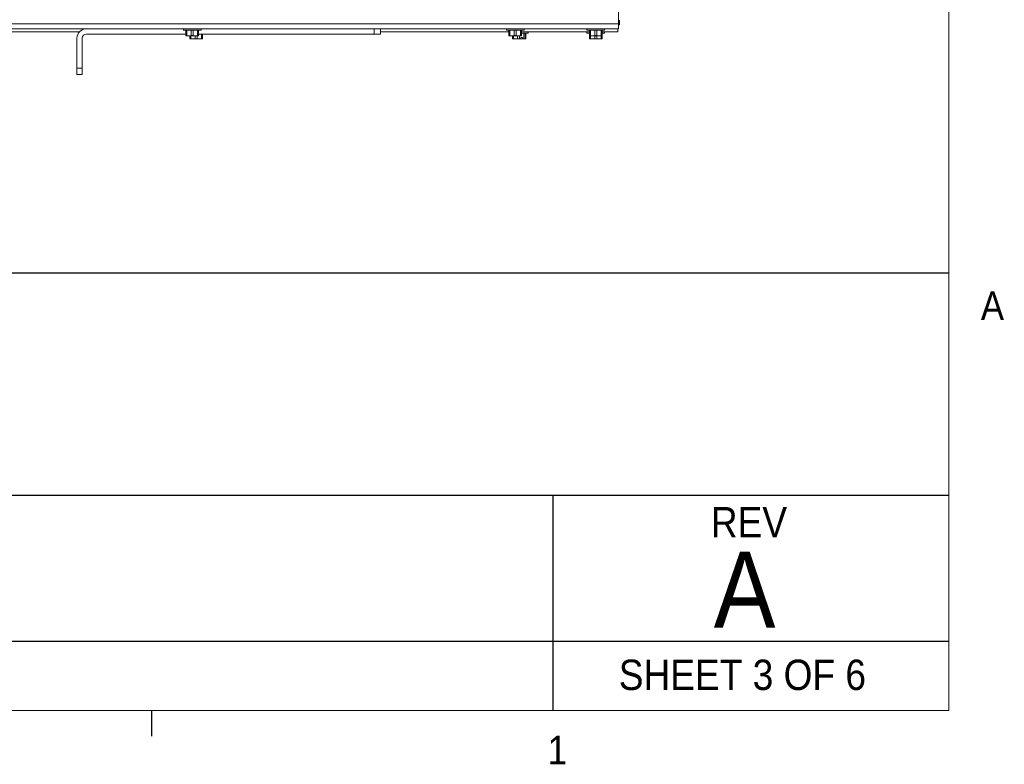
# Paper-space layout '3' of a CAD drawing. Header units: inches. Extents: x 1 to 109, y 1 to 85.
# Tile 69 of 109: x 92 to 109, y 1 to 13. Entities that reach past the tile are written whole.
import ezdxf

# ---------------------------------------------------------------- set-up
doc = ezdxf.new("R2010")
doc.units = ezdxf.units.IN
doc.header["$MEASUREMENT"] = 0
doc.layers.add('FORMAT', color=7, linetype='Continuous')
doc.styles.add('SLDTEXTSTYLE0', font='GOTHIC.TTF', dxfattribs={"width": 0.913})

psp = doc.layouts.new('3')

# ---------------------------------------------------------------- linework, layer by layer
at = {"color": 7, "linetype": 'Continuous', "lineweight": 15, "ltscale": 5}
for p, q in [((102.1772, 30.863), (102.1772, 13.3542)), ((88.9647, 13.3542), (102.1772, 13.3542)), ((102.1772, 13.4125), (102.1936, 13.4125)), ((102.1772, 13.3542), (102.1772, 13.2753)), ((102.1772, 13.3378), (102.1936, 13.3378)), ((102.1936, 13.4125), (102.1936, 13.3378)), ((88.948, 13.2753), (102.1772, 13.2753)), ((89.9432, 13.2254), (93.3013, 13.2254)), ((93.4146, 13.1881), (95.054, 13.1881)), ((95.0132, 13.2753), (95.0132, 13.2518)), ((95.0132, 13.2518), (95.3032, 13.2518)), ((95.054, 13.1614), (95.054, 13.2518)), ((95.054, 13.1614), (95.0705, 13.1614)), ((95.054, 13.1581), (95.054, 13.1614)), ((95.054, 13.1581), (95.0548, 13.1578)), ((95.1061, 13.1578), (95.0548, 13.1578)), ((95.0705, 13.2518), (95.0705, 13.1614)), ((95.0705, 13.1614), (95.1061, 13.1578)), ((95.1061, 13.1578), (95.1418, 13.1614)), ((95.2103, 13.1578), (95.1061, 13.1578)), ((95.1197, 13.1116), (95.1197, 13.1578)), ((95.1361, 13.1578), (95.1361, 13.1116)), ((95.1418, 13.1614), (95.1418, 13.2518)), ((95.1418, 13.1614), (95.1746, 13.1614)), ((95.1746, 13.2518), (95.1746, 13.1614)), ((95.1746, 13.1614), (95.2103, 13.1578)), ((95.2074, 13.1116), (95.2074, 13.1578)), ((95.2103, 13.1578), (95.2459, 13.1614)), ((95.2615, 13.1578), (95.2103, 13.1578)), ((95.2403, 13.1578), (95.2403, 13.1116)), ((95.2459, 13.1614), (95.2459, 13.2518)), ((95.2459, 13.1614), (95.2624, 13.1614)), ((95.2615, 13.1578), (95.2624, 13.1581)), ((95.2624, 13.2518), (95.2624, 13.1614)), ((95.2624, 13.1881), (98.1566, 13.1881)), ((95.2624, 13.1614), (95.2624, 13.1581)), ((95.3032, 13.2518), (95.3032, 13.2753)), ((95.3116, 13.1116), (95.3116, 13.1881)), ((95.328, 13.1881), (95.328, 13.1116)), ((98.1566, 13.1881), (98.1566, 13.2753)), ((98.2608, 13.1881), (98.1566, 13.1881)), ((98.2608, 13.2753), (98.2608, 13.1881)), ((98.2608, 13.2254), (100.3732, 13.2254)), ((100.3324, 13.2753), (100.3324, 13.2518)), ((100.3324, 13.2518), (100.6224, 13.2518)), ((100.3732, 13.1614), (100.3732, 13.2518)), ((100.3732, 13.1614), (100.3896, 13.1614)), ((100.3732, 13.1581), (100.3732, 13.1614)), ((100.3732, 13.1581), (100.374, 13.1578)), ((100.4253, 13.1578), (100.374, 13.1578)), ((100.3896, 13.2518), (100.3896, 13.1614)), ((100.3896, 13.1614), (100.4253, 13.1578)), ((100.4253, 13.1578), (100.4609, 13.1614)), ((100.5294, 13.1578), (100.4253, 13.1578)), ((100.4344, 13.1116), (100.4344, 13.1578)), ((100.4469, 13.1578), (100.4469, 13.1116)), ((100.4609, 13.1614), (100.4609, 13.2518)), ((100.4609, 13.1614), (100.4938, 13.1614)), ((100.4938, 13.2518), (100.4938, 13.1614)), ((100.4938, 13.1614), (100.5294, 13.1578)), ((100.5122, 13.1116), (100.5122, 13.1578)), ((100.5294, 13.1578), (100.5651, 13.1614)), ((100.5807, 13.1578), (100.5294, 13.1578)), ((100.5448, 13.1578), (100.5448, 13.1116)), ((100.5651, 13.1614), (100.5651, 13.2518)), ((100.5651, 13.1614), (100.5815, 13.1614)), ((100.5807, 13.1578), (100.5815, 13.1581)), ((100.5815, 13.2518), (100.5815, 13.1614)), ((100.5815, 13.2254), (101.698, 13.2254)), ((100.5815, 13.2019), (100.688, 13.2019)), ((100.5815, 13.1614), (100.5815, 13.1581)), ((100.6208, 13.1116), (100.6208, 13.2019)), ((100.6224, 13.2518), (100.6224, 13.2753)), ((100.6409, 13.2019), (100.6409, 13.1116)), ((100.6517, 13.1116), (100.6517, 13.2019)), ((100.688, 13.2019), (100.688, 13.2254)), ((101.6572, 13.2753), (101.6572, 13.2518)), ((101.6572, 13.2518), (101.9472, 13.2518)), ((101.6572, 13.2254), (101.6572, 13.2019)), ((101.6572, 13.2019), (101.698, 13.2019)), ((101.698, 13.1614), (101.698, 13.2518)), ((101.698, 13.1614), (101.7145, 13.1614)), ((101.698, 13.1581), (101.698, 13.1614)), ((101.698, 13.1581), (101.6988, 13.1578)), ((101.698, 13.1116), (101.698, 13.1542)), ((101.7501, 13.1578), (101.6988, 13.1578)), ((101.7145, 13.2518), (101.7145, 13.1614)), ((101.7145, 13.1614), (101.7501, 13.1578)), ((101.7145, 13.1578), (101.7145, 13.1116)), ((101.7501, 13.1578), (101.7858, 13.1614)), ((101.8543, 13.1578), (101.7501, 13.1578)), ((101.7858, 13.1614), (101.7858, 13.2518)), ((101.7858, 13.1614), (101.8186, 13.1614)), ((101.7858, 13.1116), (101.7858, 13.1578)), ((101.8186, 13.2518), (101.8186, 13.1614)), ((101.8186, 13.1614), (101.8543, 13.1578)), ((101.8186, 13.1578), (101.8186, 13.1116)), ((101.8543, 13.1578), (101.8899, 13.1614)), ((101.9055, 13.1578), (101.8543, 13.1578)), ((101.8899, 13.1614), (101.8899, 13.2518)), ((101.8899, 13.1614), (101.9064, 13.1614)), ((101.8899, 13.1116), (101.8899, 13.1578)), ((101.9055, 13.1578), (101.9064, 13.1581)), ((101.9064, 13.2518), (101.9064, 13.1614)), ((101.9064, 13.2254), (102.1647, 13.2254)), ((101.9064, 13.2019), (101.9472, 13.2019)), ((101.9064, 13.1614), (101.9064, 13.1581)), ((101.9064, 13.1542), (101.9064, 13.1116)), ((101.9472, 13.2518), (101.9472, 13.2753)), ((101.9472, 13.2019), (101.9472, 13.2254)), ((102.1647, 13.2254), (102.1647, 13.2753)), ((93.2608, 13.1214), (93.2608, 12.6286)), ((93.3479, 12.6286), (93.3479, 13.1214)), ((95.1197, 13.1116), (95.1361, 13.1116)), ((95.1197, 13.1083), (95.1197, 13.1116)), ((95.1197, 13.1083), (95.1205, 13.1079)), ((95.1718, 13.1079), (95.1205, 13.1079)), ((95.1361, 13.1116), (95.1718, 13.1079)), ((95.1718, 13.1079), (95.2074, 13.1116)), ((95.2759, 13.1079), (95.1718, 13.1079)), ((95.2074, 13.1116), (95.2403, 13.1116)), ((95.2403, 13.1116), (95.2759, 13.1079)), ((95.2759, 13.1079), (95.3116, 13.1116)), ((95.3272, 13.1079), (95.2759, 13.1079)), ((95.3116, 13.1116), (95.328, 13.1116)), ((95.3272, 13.1079), (95.328, 13.1083)), ((95.328, 13.1116), (95.328, 13.1083)), ((100.4398, 13.1079), (100.4344, 13.1116)), ((100.4344, 13.1116), (100.4469, 13.1116)), ((100.4795, 13.1079), (100.4389, 13.1079)), ((100.4469, 13.1116), (100.4795, 13.1079)), ((100.4795, 13.1079), (100.5122, 13.1116)), ((100.5705, 13.1079), (100.4795, 13.1079)), ((100.5122, 13.1116), (100.5448, 13.1116)), ((100.5448, 13.1116), (100.5708, 13.1083)), ((100.5705, 13.1079), (100.5708, 13.1083)), ((100.5705, 13.1079), (100.5945, 13.1079)), ((100.5948, 13.1314), (100.5708, 13.1314)), ((100.5708, 13.1314), (100.5708, 13.1083)), ((100.5948, 13.1083), (100.5945, 13.1079)), ((100.5945, 13.1079), (100.6463, 13.1079)), ((100.5948, 13.1314), (100.5948, 13.1083)), ((100.6208, 13.1116), (100.6409, 13.1116)), ((100.6409, 13.1116), (100.6463, 13.1079)), ((100.6463, 13.1079), (100.6517, 13.1116)), ((101.698, 13.1116), (101.7145, 13.1116)), ((101.698, 13.1083), (101.698, 13.1116)), ((101.698, 13.1083), (101.6988, 13.1079)), ((101.7501, 13.1079), (101.6988, 13.1079)), ((101.7145, 13.1116), (101.7501, 13.1079)), ((101.7501, 13.1079), (101.7858, 13.1116)), ((101.8543, 13.1079), (101.7501, 13.1079)), ((101.7858, 13.1116), (101.8186, 13.1116)), ((101.8186, 13.1116), (101.8543, 13.1079)), ((101.8543, 13.1079), (101.8899, 13.1116)), ((101.9055, 13.1079), (101.8543, 13.1079)), ((101.8899, 13.1116), (101.9064, 13.1116)), ((101.9055, 13.1079), (101.9064, 13.1083)), ((101.9064, 13.1116), (101.9064, 13.1083)), ((93.2608, 12.6286), (93.3479, 12.6286)), ((93.2608, 12.5244), (93.2608, 12.6286)), ((93.3479, 12.5244), (93.2608, 12.5244)), ((93.3479, 12.6286), (93.3479, 12.5244))]:
    psp.add_line(p, q, dxfattribs=at)
at = {"color": 7, "linetype": 'Continuous', "lineweight": 15, "ltscale": 25}
for radius in [0.1538, 0.0667]:
    psp.add_arc((93.4146, 13.1214), radius, 90, 180, dxfattribs=at)
at = {"color": 7, "linetype": 'Continuous', "lineweight": 15, "ltscale": 5}
psp.add_open_spline([(100.5948, 13.1083), (100.6021, 13.109), (100.6108, 13.1098), (100.6194, 13.1113), (100.6208, 13.1116)], degree=3, knots=[0, 0, 0, 0, 0.8317064, 1, 1, 1, 1], dxfattribs=at)
at = {"layer": 'FORMAT', "lineweight": 0, "ltscale": 5}
for q in [(107.6144, 83.303), (2.6144, 2.053)]:
    psp.add_line((107.6144, 2.053), q, dxfattribs=at)
at = {"layer": 'FORMAT', "ltscale": 5}
for p, q in [((77.3242, 9.2573), (107.6144, 9.2573)), ((77.3242, 5.5986), (107.6144, 5.5986)), ((101.0939, 5.5986), (101.0939, 2.053)), ((77.3242, 3.1936), (107.6144, 3.1936)), ((94.4894, 2.053), (94.4894, 1.629))]:
    psp.add_line(p, q, dxfattribs=at)

# ---------------------------------------------------------------- texts
at = {"layer": 'FORMAT', "color": 7, "ltscale": 5, "style": 'SLDTEXTSTYLE0'}
for s, insert, char_height, attachment_point in [('A', (108.1435, 8.9503), 0.4688, 1), ('REV', (103.6976, 5.4011), 0.5, 1), ('A', (104.2538, 4.6642), 1.25, 2), ('SHEET 3 OF 6', (104.2169, 2.8892), 0.5, 2), ('1', (101.0115, 1.6345), 0.4688, 1)]:
    psp.add_mtext(s, dxfattribs=dict(at, insert=insert, char_height=char_height, attachment_point=attachment_point))

doc.saveas('drawing.dxf')
